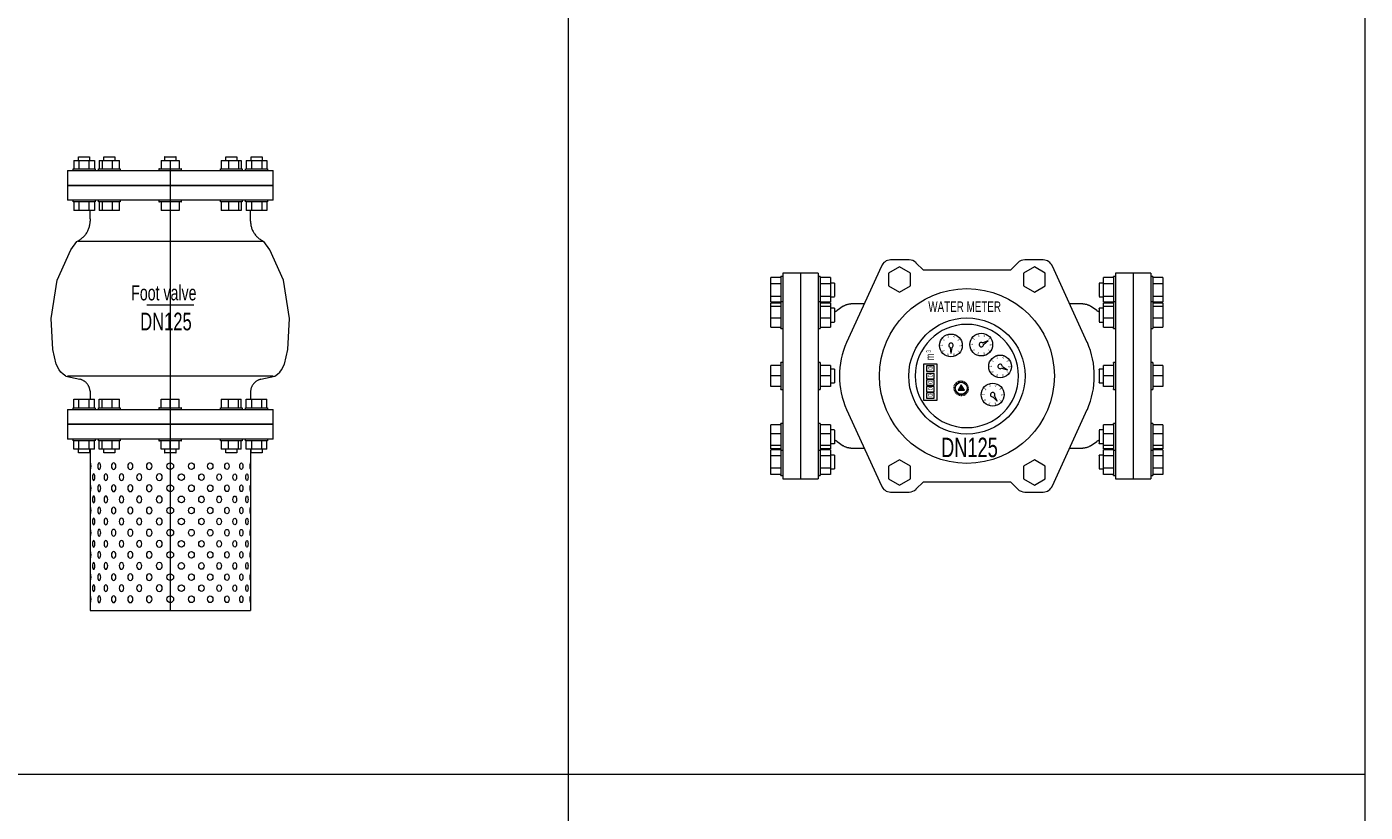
# Model space of a CAD drawing. Header units: millimetres. Extents: x 2339 to 23224, y 1509 to 18979.
# Tile 78 of 124: x 17513 to 19193, y 6161 to 7148. Entities that reach past the tile are written whole.
import ezdxf

# ---------------------------------------------------------------- set-up
doc = ezdxf.new("R2010")
doc.units = ezdxf.units.MM
doc.set_wipeout_variables(frame=1)
doc.layers.get('0').update_dxf_attribs({"lineweight": 0})
doc.styles.add('DISOCP', font='disocp.shx', dxfattribs={"width": 0.6})

# ---------------------------------------------------------------- blocks, each defined once
blk = doc.blocks.new('*U314')
blk.add_wipeout([(72.3, -275.3), (-72.3, -275.3), (-72.3, -133.3), (-82.9, -133.3), (-82.9, -130), (-87, -130), (-87, -122.5), (-87.9, -122.5), (-87.9, -120.9), (-92.5, -120.9), (-92.5, -94.2), (-87.9, -94.2), (-87.9, -92.7), (-87, -92.7), (-87, -85.1), (-72.3, -85.1), (-72.3, -77.3), (-73.9, -72.6), (-77.1, -69.1), (-81.5, -67.1), (-87.8, -65.6), (-94.1, -64.2), (-100.2, -58.6), (-102.8, -53.6), (-105.8, -40.3), (-107.3, -12.4), (-104.6, 4.8), (-101.9, 22.1), (-94.9, 37.8), (-89.6, 49.6), (-84.4, 57), (-75.8, 64), (-73.3, 69), (-72.4, 73.3), (-72.4, 85.1), (-87, 85.1), (-87, 92.7), (-87.9, 92.7), (-87.9, 94.2), (-92.5, 94.2), (-92.5, 120.9), (-87.9, 120.9), (-87.5, 122.5), (-87, 122.5), (-87, 130), (87, 130), (87, 122.5), (87.8, 122.5), (87.8, 120.9), (92.5, 120.9), (92.5, 94.2), (87.8, 94.2), (87.8, 92.7), (87, 92.7), (87, 85.1), (72.2, 85.1), (72.3, 73.8), (74.9, 65.5), (79.2, 60.3), (84.2, 57.1), (89.6, 49.6), (101.9, 22.1), (107.3, -12.4), (105.8, -40.3), (102.8, -53.6), (97.5, -61.6), (92.7, -64.2), (81.5, -67.1), (77.5, -68.8), (74.2, -72.1), (72.3, -81.2), (72.3, -85.1), (87, -85.1), (87, -92.7), (87.8, -92.7), (87.8, -94.2), (92.5, -94.2), (92.5, -120.9), (87.8, -120.9), (87.8, -122.5), (87, -122.5), (87, -130), (82.9, -130), (82.7, -133.3), (72.3, -133.3)])
for p, q in [((-82.9, 133.3), (-82.9, 130)), ((-82.7, 133.3), (-77.7, 133.3)), ((-77.7, 133.3), (-72.7, 133.3)), ((-72.5, 130), (-72.5, 133.3)), ((-60.1, 133.3), (-60.1, 130)), ((-60.1, 133.3), (-60.1, 130)), ((-60, 133.3), (-51.3, 133.3)), ((-60, 133.3), (-60, 133.3)), ((-51.3, 133.3), (-49.9, 133.3)), ((-49.8, 130), (-49.8, 133.3)), ((-5.2, 133.3), (-5.2, 130)), ((-5.2, 133.3), (5.2, 133.3)), ((-5, 133.3), (-5.2, 133.3)), ((5.2, 133.3), (5, 133.3)), ((5.2, 130), (5.2, 133.3)), ((49.7, 133.3), (49.7, 130)), ((49.9, 133.3), (51.3, 133.3)), ((51.3, 133.3), (60, 133.3)), ((60, 133.3), (60, 133.3)), ((60.1, 130), (60.1, 133.3)), ((60.1, 130), (60.1, 133.3)), ((72.5, 133.3), (72.5, 130)), ((72.7, 133.3), (77.7, 133.3)), ((77.7, 133.3), (82.7, 133.3)), ((82.9, 130), (82.9, 133.3)), ((-92.5, 120.9), (-92.5, 107.6)), ((-92.5, 120.9), (92.5, 120.9)), ((-87.9, 122.5), (-87.9, 120.9)), ((-87.5, 122.5), (-77.7, 122.5)), ((-87, 130), (-82.4, 130)), ((-87, 130), (-87, 122.5)), ((-82.4, 130), (-73, 130)), ((-82.4, 130), (-82.4, 122.5)), ((-77.7, 122.5), (-67.9, 122.5)), ((-73, 130), (-68.4, 130)), ((-73, 122.5), (-73, 130)), ((-68.4, 130), (-68.4, 122.5)), ((-67.5, 120.9), (-67.5, 122.5)), ((-65.1, 122.5), (-65.1, 120.9)), ((-65.1, 122.5), (-65.1, 120.9)), ((-64.8, 122.5), (-47.8, 122.5)), ((-64.8, 122.5), (-64.8, 122.5)), ((-64, 130), (-61.5, 130)), ((-64, 130), (-64, 122.5)), ((-61.5, 130), (-52.5, 130)), ((-61.5, 130), (-61.5, 122.5)), ((-52.5, 130), (-45.9, 130)), ((-52.5, 130), (-52.5, 122.5)), ((-47.8, 122.5), (-45.1, 122.5)), ((-45.9, 122.5), (-45.9, 130)), ((-44.8, 120.9), (-44.8, 122.5)), ((-10.2, 122.5), (-10.2, 120.9)), ((-10.2, 122.5), (10.2, 122.5)), ((-9.8, 122.5), (-10.2, 122.5)), ((-8.1, 130), (0, 130)), ((-8.1, 130), (-8.1, 122.5)), ((0, 130.2), (0, -275.3)), ((0, 130), (8.1, 130)), ((0, 130), (0, 122.5)), ((8.1, 130), (8.1, 122.5)), ((10.2, 122.5), (9.8, 122.5)), ((10.2, 120.9), (10.2, 122.5)), ((44.8, 122.5), (44.8, 120.9)), ((45.1, 122.5), (47.8, 122.5)), ((45.9, 130), (52.5, 130)), ((45.9, 130), (45.9, 122.5)), ((47.8, 122.5), (64.7, 122.5)), ((52.5, 130), (61.5, 130)), ((52.5, 130), (52.5, 122.5)), ((61.5, 130), (63.9, 130)), ((61.5, 130), (61.5, 122.5)), ((63.9, 130), (63.9, 122.5)), ((64.7, 122.5), (64.7, 122.5)), ((65.1, 120.9), (65.1, 122.5)), ((65.1, 120.9), (65.1, 122.5)), ((67.5, 122.5), (67.5, 120.9)), ((67.9, 122.5), (77.7, 122.5)), ((68.4, 130), (73, 130)), ((68.4, 130), (68.4, 122.5)), ((73, 130), (82.4, 130)), ((73, 130), (73, 122.5)), ((77.7, 122.5), (87.5, 122.5)), ((82.4, 130), (87, 130)), ((82.4, 130), (82.4, 122.5)), ((87, 130), (87, 122.5)), ((87.9, 120.9), (87.9, 122.5)), ((92.5, 107.6), (92.5, 120.9)), ((-92.5, 107.6), (-92.5, 94.2)), ((-92.5, 107.6), (92.5, 107.6)), ((92.5, 107.6), (-92.5, 107.6)), ((92.5, 94.2), (92.5, 107.6)), ((92.5, 94.2), (-92.5, 94.2)), ((-87.9, 94.2), (-87.9, 92.7)), ((-77.7, 92.7), (-87.5, 92.7)), ((-87, 92.7), (-87, 85.1)), ((-82.4, 85.1), (-87, 85.1)), ((-82.4, 92.7), (-82.4, 85.1)), ((-73, 85.1), (-82.4, 85.1)), ((-67.9, 92.7), (-77.7, 92.7)), ((-73, 85.1), (-73, 92.7)), ((-68.4, 85.1), (-73, 85.1)), ((-72.2, 77.4), (-72.2, 85.1)), ((-68.4, 92.7), (-68.4, 85.1)), ((-67.5, 92.7), (-67.5, 94.2)), ((-65.1, 94.2), (-65.1, 92.7)), ((-65.1, 94.2), (-65.1, 92.7)), ((-65, 94.3), (-65, 94.3)), ((-47.8, 92.7), (-64.8, 92.7)), ((-64.8, 92.7), (-64.8, 92.7)), ((-64, 92.7), (-64, 85.1)), ((-61.5, 85.1), (-64, 85.1)), ((-61.5, 92.7), (-61.5, 85.1)), ((-52.5, 85.1), (-61.5, 85.1)), ((-52.5, 92.7), (-52.5, 85.1)), ((-45.9, 85.1), (-52.5, 85.1)), ((-45.1, 92.7), (-47.8, 92.7)), ((-45.9, 85.1), (-45.9, 92.7)), ((-44.8, 92.7), (-44.8, 94.2)), ((-10.2, 94.2), (-10.2, 92.7)), ((-10.2, 92.7), (-9.8, 92.7)), ((10.2, 92.7), (-10.2, 92.7)), ((-8.1, 92.7), (-8.1, 85.1)), ((0, 85.1), (-8.1, 85.1)), ((0, 92.7), (0, 85.1)), ((8.1, 85.1), (0, 85.1)), ((8.1, 92.7), (8.1, 85.1)), ((9.8, 92.7), (10.2, 92.7)), ((10.2, 92.7), (10.2, 94.2)), ((44.8, 94.2), (44.8, 92.7)), ((47.8, 92.7), (45.1, 92.7)), ((45.9, 92.7), (45.9, 85.1)), ((52.5, 85.1), (45.9, 85.1)), ((64.7, 92.7), (47.8, 92.7)), ((52.5, 92.7), (52.5, 85.1)), ((61.5, 85.1), (52.5, 85.1)), ((61.5, 92.7), (61.5, 85.1)), ((63.9, 85.1), (61.5, 85.1)), ((63.9, 92.7), (63.9, 85.1)), ((64.7, 92.7), (64.7, 92.7)), ((64.9, 94.3), (64.8, 94.3)), ((65.1, 92.7), (65.1, 94.2)), ((65.1, 92.7), (65.1, 94.2)), ((67.5, 94.2), (67.5, 92.7)), ((77.7, 92.7), (67.9, 92.7)), ((68.4, 92.7), (68.4, 85.1)), ((73, 85.1), (68.4, 85.1)), ((72.2, 77.4), (72.2, 85.1)), ((73, 92.7), (73, 85.1)), ((82.4, 85.1), (73, 85.1)), ((87.5, 92.7), (77.7, 92.7)), ((82.4, 92.7), (82.4, 85.1)), ((87, 85.1), (82.4, 85.1)), ((87, 92.7), (87, 85.1)), ((87.9, 92.7), (87.9, 94.2)), ((-72.2, 77.4), (-72.2, 75.4)), ((72.2, 75.4), (72.2, 77.4)), ((0, 57), (-83.1, 57)), ((83.1, 57), (0, 57)), ((-21.1, 0), (21.1, 0)), ((-94.1, -64.2), (-81.5, -67.1)), ((0, -64.2), (-92.7, -64.2)), ((92.7, -64.2), (0, -64.2)), ((81.5, -67.1), (94.1, -64.2)), ((-72.3, -77.7), (-72.3, -85.1)), ((72.3, -77.4), (72.3, -85.1)), ((-92.5, -94.2), (-92.5, -107.6)), ((-92.5, -94.2), (92.5, -94.2)), ((-87.9, -92.7), (-87.9, -94.2)), ((-87.5, -92.7), (-77.7, -92.7)), ((-87, -85.1), (-82.4, -85.1)), ((-87, -92.7), (-87, -85.1)), ((-82.4, -85.1), (-73, -85.1)), ((-82.4, -92.7), (-82.4, -85.1)), ((-77.7, -92.7), (-67.9, -92.7)), ((-73, -85.1), (-68.4, -85.1)), ((-73, -92.7), (-73, -85.1)), ((-68.4, -92.7), (-68.4, -85.1)), ((-67.5, -94.2), (-67.5, -92.7)), ((-65.3, -94.4), (-65.2, -94.3)), ((-65.1, -92.7), (-65.1, -94.2)), ((-65.1, -92.7), (-65.1, -94.2)), ((-64.8, -92.7), (-64.8, -92.7)), ((-64.8, -92.7), (-47.8, -92.7)), ((-64, -85.1), (-61.5, -85.1)), ((-64, -92.7), (-64, -85.1)), ((-61.5, -85.1), (-52.5, -85.1)), ((-61.5, -92.7), (-61.5, -85.1)), ((-52.5, -85.1), (-45.9, -85.1)), ((-52.5, -92.7), (-52.5, -85.1)), ((-47.8, -92.7), (-45.1, -92.7)), ((-45.9, -92.7), (-45.9, -85.1)), ((-44.8, -94.2), (-44.8, -92.7)), ((-10.2, -92.7), (-10.2, -94.2)), ((-9.8, -92.7), (-10.2, -92.7)), ((-10.2, -92.7), (10.2, -92.7)), ((-8.1, -85.1), (0, -85.1)), ((-8.1, -92.7), (-8.1, -85.1)), ((0, -85.1), (8.1, -85.1)), ((0, -92.7), (0, -85.1)), ((8.1, -92.7), (8.1, -85.1)), ((10.2, -92.7), (9.8, -92.7)), ((10.2, -94.2), (10.2, -92.7)), ((44.8, -92.7), (44.8, -94.2)), ((45.1, -92.7), (47.8, -92.7)), ((45.9, -85.1), (52.5, -85.1)), ((45.9, -85.1), (45.9, -92.7)), ((47.8, -92.7), (64.7, -92.7)), ((52.5, -85.1), (61.5, -85.1)), ((52.5, -92.7), (52.5, -85.1)), ((61.5, -85.1), (63.9, -85.1)), ((61.5, -92.7), (61.5, -85.1)), ((63.9, -92.7), (63.9, -85.1)), ((64.7, -92.7), (64.7, -92.7)), ((65.1, -94.2), (65.1, -92.7)), ((65.1, -94.2), (65.1, -92.7)), ((65.4, -94.4), (65.4, -94.4)), ((67.5, -92.7), (67.5, -94.2)), ((67.9, -92.7), (77.7, -92.7)), ((68.4, -85.1), (73, -85.1)), ((68.4, -92.7), (68.4, -85.1)), ((73, -85.1), (82.4, -85.1)), ((73, -85.1), (73, -92.7)), ((77.7, -92.7), (87.5, -92.7)), ((82.4, -85.1), (87, -85.1)), ((82.4, -92.7), (82.4, -85.1)), ((87, -92.7), (87, -85.1)), ((87.9, -94.2), (87.9, -92.7)), ((92.5, -107.6), (92.5, -94.2)), ((92.5, -107.6), (-92.5, -107.6)), ((-92.5, -107.6), (-92.5, -120.9)), ((-92.5, -107.6), (92.5, -107.6)), ((92.5, -120.9), (92.5, -107.6)), ((92.5, -120.9), (-92.5, -120.9)), ((-87.9, -120.9), (-87.9, -122.5)), ((-77.7, -122.5), (-87.5, -122.5)), ((-87, -130), (-87, -122.5)), ((-82.4, -130), (-87, -130)), ((-82.9, -130), (-82.9, -133.3)), ((-82.4, -130), (-82.4, -122.5)), ((-73, -130), (-82.4, -130)), ((-67.9, -122.5), (-77.7, -122.5)), ((-73, -130), (-73, -122.5)), ((-68.4, -130), (-73, -130)), ((-72.5, -133.3), (-72.5, -130)), ((-72.3, -130), (-72.3, -275.3)), ((-68.4, -130), (-68.4, -122.5)), ((-67.5, -122.5), (-67.5, -120.9)), ((-65.1, -120.9), (-65.1, -122.5)), ((-65.1, -120.9), (-65.1, -122.5)), ((-64.8, -122.5), (-64.8, -122.5)), ((-47.8, -122.5), (-64.8, -122.5)), ((-64, -130), (-64, -122.5)), ((-61.5, -130), (-64, -130)), ((-61.5, -130), (-61.5, -122.5)), ((-52.5, -130), (-61.5, -130)), ((-60.1, -130), (-60.1, -133.3)), ((-60.1, -130), (-60.1, -133.3)), ((-52.5, -130), (-52.5, -122.5)), ((-45.9, -130), (-52.5, -130)), ((-49.8, -133.3), (-49.8, -130)), ((-45.1, -122.5), (-47.8, -122.5)), ((-45.9, -130), (-45.9, -122.5)), ((-44.8, -122.5), (-44.8, -120.9)), ((-10.2, -120.9), (-10.2, -122.5)), ((10.2, -122.5), (-10.2, -122.5)), ((-10.2, -122.5), (-9.8, -122.5)), ((-8.1, -130), (-8.1, -122.5)), ((0, -130), (-8.1, -130)), ((-5.2, -130), (-5.2, -133.3)), ((0, -130), (0, -122.5)), ((8.1, -130), (0, -130)), ((5.2, -133.3), (5.2, -130)), ((8.1, -130), (8.1, -122.5)), ((9.8, -122.5), (10.2, -122.5)), ((10.2, -122.5), (10.2, -120.9)), ((44.8, -120.9), (44.8, -122.5)), ((47.8, -122.5), (45.1, -122.5)), ((45.9, -122.5), (45.9, -130)), ((52.5, -130), (45.9, -130)), ((64.7, -122.5), (47.8, -122.5)), ((49.7, -130), (49.7, -133.3)), ((52.5, -130), (52.5, -122.5)), ((61.5, -130), (52.5, -130)), ((60.1, -133.3), (60.1, -130)), ((60.1, -133.3), (60.1, -130)), ((61.5, -130), (61.5, -122.5)), ((63.9, -130), (61.5, -130)), ((63.9, -130), (63.9, -122.5)), ((64.7, -122.5), (64.7, -122.5)), ((65.1, -122.5), (65.1, -120.9)), ((65.1, -122.5), (65.1, -120.9)), ((67.5, -120.9), (67.5, -122.5)), ((77.7, -122.5), (67.9, -122.5)), ((68.4, -130), (68.4, -122.5)), ((73, -130), (68.4, -130)), ((72.3, -130), (72.3, -275.3)), ((72.5, -130), (72.5, -133.3)), ((73, -122.5), (73, -130)), ((82.4, -130), (73, -130)), ((87.5, -122.5), (77.7, -122.5)), ((82.4, -130), (82.4, -122.5)), ((87, -130), (82.4, -130)), ((82.9, -133.3), (82.9, -130)), ((87, -130), (87, -122.5)), ((87.9, -122.5), (87.9, -120.9)), ((-77.7, -133.3), (-82.7, -133.3)), ((-72.7, -133.3), (-77.7, -133.3)), ((-60, -133.3), (-60, -133.3)), ((-51.3, -133.3), (-60, -133.3)), ((-49.9, -133.3), (-51.3, -133.3)), ((5.2, -133.3), (-5.2, -133.3)), ((-5.2, -133.3), (-5, -133.3)), ((5, -133.3), (5.2, -133.3)), ((51.3, -133.3), (49.9, -133.3)), ((60, -133.3), (51.3, -133.3)), ((60, -133.3), (60, -133.3)), ((77.7, -133.3), (72.7, -133.3)), ((82.7, -133.3), (77.7, -133.3)), ((-72.3, -275.3), (72.3, -275.3))]:
    blk.add_line(p, q)
at = {"flags": 128}
for points in [[(-64.8, 94.3), (-64.9, 94.3), (-65, 94.3), (-65, 94.3)], [(-84.3, 57), (-83.6, 57.4), (-82.9, 57.7), (-82.2, 58.1), (-81.5, 58.5), (-80.9, 59), (-80.2, 59.4), (-79.6, 59.9), (-79, 60.5), (-78.4, 61), (-77.8, 61.6), (-77.3, 62.1), (-76.8, 62.8), (-76.3, 63.4), (-75.8, 64), (-75.3, 64.7), (-74.9, 65.4), (-74.5, 66.1), (-74.2, 66.8), (-73.9, 67.5), (-73.6, 68.3), (-73.3, 69), (-73, 69.8), (-72.8, 70.6), (-72.7, 71.3), (-72.5, 72.1), (-72.4, 72.9), (-72.3, 73.7), (-72.3, 74.5), (-72.2, 75.3), (-72.2, 75.4)], [(72.2, 75.4), (72.2, 74.6), (72.3, 73.8), (72.4, 73), (72.5, 72.2), (72.6, 71.4), (72.8, 70.7), (73, 69.9), (73.2, 69.1), (73.5, 68.4), (73.8, 67.6), (74.1, 66.9), (74.5, 66.2), (74.9, 65.5), (75.3, 64.8), (75.7, 64.1), (76.2, 63.5), (76.7, 62.8), (77.2, 62.2), (77.7, 61.6), (78.3, 61.1), (78.9, 60.5), (79.5, 60), (80.1, 59.5), (80.8, 59), (81.4, 58.6), (82.1, 58.2), (82.8, 57.8), (83.5, 57.4), (84.2, 57.1), (84.3, 57)], [(-94.1, -64.2), (-96.5, -62.5), (-98.5, -60.7), (-100.2, -58.6), (-102.8, -53.6), (-105.8, -40.3), (-107.3, -12.4), (-101.9, 22.1), (-89.6, 49.6), (-84.3, 57)], [(94.1, -64.2), (96.5, -62.5), (98.5, -60.7), (100.2, -58.6), (102.8, -53.6), (105.8, -40.3), (107.3, -12.4), (101.9, 22.1), (89.6, 49.6), (84.3, 57)], [(-72.3, -77.7), (-72.3, -77.3), (-72.4, -76.8), (-72.5, -76.3), (-72.6, -75.9), (-72.7, -75.4), (-72.8, -74.9), (-73, -74.5), (-73.2, -74), (-73.4, -73.6), (-73.6, -73.2), (-73.8, -72.8), (-74.1, -72.4), (-74.3, -72), (-74.6, -71.6), (-74.9, -71.2), (-75.2, -70.8), (-75.5, -70.5), (-75.8, -70.1), (-76.2, -69.8), (-76.6, -69.5), (-76.9, -69.2), (-77.3, -68.9), (-77.7, -68.7), (-78.1, -68.4), (-78.5, -68.2), (-79, -68), (-79.4, -67.8), (-79.8, -67.6), (-80.3, -67.4), (-80.7, -67.3), (-81.2, -67.1), (-81.5, -67.1)], [(81.5, -67.1), (81, -67.2), (80.5, -67.3), (80.1, -67.5), (79.6, -67.7), (79.2, -67.8), (78.8, -68.1), (78.4, -68.3), (77.9, -68.5), (77.5, -68.8), (77.1, -69), (76.8, -69.3), (76.4, -69.6), (76, -69.9), (75.7, -70.3), (75.4, -70.6), (75.1, -71), (74.8, -71.3), (74.5, -71.7), (74.2, -72.1), (73.9, -72.5), (73.7, -72.9), (73.5, -73.4), (73.3, -73.8), (73.1, -74.2), (72.9, -74.7), (72.8, -75.1), (72.6, -75.6), (72.5, -76), (72.4, -76.5), (72.4, -77), (72.3, -77.4)], [(65.2, -94.3), (65.3, -94.3), (65.4, -94.4), (65.4, -94.4)]]:
    blk.add_lwpolyline(points, dxfattribs=at)
for centre in [(0, -145.3), (0, -165.3), (0, -185.3), (0, -205.3), (0, -225.3), (0, -245.3), (0, -265.3)]:
    blk.add_circle(centre, 3)
at = {"extrusion": (0, 0, -1)}
for centre in [(-72.3, -145.3), (-72.3, -165.3), (-72.3, -185.3), (-72.3, -205.3), (-72.3, -225.3), (-72.3, -245.3), (-72.3, -265.3)]:
    blk.add_ellipse(centre, major_axis=(0, 3), ratio=0.210604, start_param=0, end_param=3.141593, dxfattribs=at)
for centre, ratio in [((-64, -145.3), 0.462287), ((-51, -145.3), 0.665831), ((-36, -145.3), 0.786714), ((-19, -145.3), 0.863463), ((-69, -155.3), 0.33403), ((-58, -155.3), 0.544761), ((-44, -155.3), 0.671089), ((-28, -155.3), 0.787116), ((-10, -155.3), 0.934176), ((-64, -165.3), 0.462287), ((-51, -165.3), 0.665831), ((-36, -165.3), 0.786714), ((-19, -165.3), 0.863463), ((-69, -175.3), 0.33403), ((-58, -175.3), 0.544761), ((-44, -175.3), 0.671089), ((-28, -175.3), 0.787116), ((-10, -175.3), 0.934176), ((-69, -195.3), 0.33403), ((-64, -185.3), 0.462287), ((-58, -195.3), 0.544761), ((-51, -185.3), 0.665831), ((-44, -195.3), 0.671089), ((-36, -185.3), 0.786714), ((-28, -195.3), 0.787116), ((-19, -185.3), 0.863463), ((-10, -195.3), 0.934176), ((-64, -205.3), 0.462287), ((-51, -205.3), 0.665831), ((-36, -205.3), 0.786714), ((-19, -205.3), 0.863463), ((-69, -215.3), 0.33403), ((-58, -215.3), 0.544761), ((-44, -215.3), 0.671089), ((-28, -215.3), 0.787116), ((-10, -215.3), 0.934176), ((-64, -225.3), 0.462287), ((-51, -225.3), 0.665831), ((-36, -225.3), 0.786714), ((-19, -225.3), 0.863463), ((-69, -235.3), 0.33403), ((-58, -235.3), 0.544761), ((-44, -235.3), 0.671089), ((-28, -235.3), 0.787116), ((-10, -235.3), 0.934176), ((-69, -255.3), 0.33403), ((-64, -245.3), 0.462287), ((-58, -255.3), 0.544761), ((-51, -245.3), 0.665831), ((-44, -255.3), 0.671089), ((-36, -245.3), 0.786714), ((-28, -255.3), 0.787116), ((-19, -245.3), 0.863463), ((-10, -255.3), 0.934176), ((-64, -265.3), 0.462287), ((-51, -265.3), 0.665831), ((-36, -265.3), 0.786714), ((-19, -265.3), 0.863463)]:
    blk.add_ellipse(centre, major_axis=(0, 3), ratio=ratio, dxfattribs=at)
for centre, ratio in [((19, -145.3), 0.863463), ((36, -145.3), 0.786714), ((51, -145.3), 0.665831), ((64, -145.3), 0.462287), ((10, -155.3), 0.934176), ((28, -155.3), 0.787116), ((44, -155.3), 0.671089), ((58, -155.3), 0.544761), ((69, -155.3), 0.33403), ((19, -165.3), 0.863463), ((36, -165.3), 0.786714), ((51, -165.3), 0.665831), ((64, -165.3), 0.462287), ((10, -175.3), 0.934176), ((28, -175.3), 0.787116), ((44, -175.3), 0.671089), ((58, -175.3), 0.544761), ((69, -175.3), 0.33403), ((10, -195.3), 0.934176), ((19, -185.3), 0.863463), ((28, -195.3), 0.787116), ((36, -185.3), 0.786714), ((44, -195.3), 0.671089), ((51, -185.3), 0.665831), ((58, -195.3), 0.544761), ((64, -185.3), 0.462287), ((69, -195.3), 0.33403), ((19, -205.3), 0.863463), ((36, -205.3), 0.786714), ((51, -205.3), 0.665831), ((64, -205.3), 0.462287), ((10, -215.3), 0.934176), ((28, -215.3), 0.787116), ((44, -215.3), 0.671089), ((58, -215.3), 0.544761), ((69, -215.3), 0.33403), ((19, -225.3), 0.863463), ((36, -225.3), 0.786714), ((51, -225.3), 0.665831), ((64, -225.3), 0.462287), ((10, -235.3), 0.934176), ((28, -235.3), 0.787116), ((44, -235.3), 0.671089), ((58, -235.3), 0.544761), ((69, -235.3), 0.33403), ((10, -255.3), 0.934176), ((19, -245.3), 0.863463), ((28, -255.3), 0.787116), ((36, -245.3), 0.786714), ((44, -255.3), 0.671089), ((51, -245.3), 0.665831), ((58, -255.3), 0.544761), ((64, -245.3), 0.462287), ((69, -255.3), 0.33403), ((19, -265.3), 0.863463), ((36, -265.3), 0.786714), ((51, -265.3), 0.665831), ((64, -265.3), 0.462287)]:
    blk.add_ellipse(centre, major_axis=(0, 3), ratio=ratio)
for centre in [(72.3, -145.3), (72.3, -165.3), (72.3, -185.3), (72.3, -205.3), (72.3, -225.3), (72.3, -245.3), (72.3, -265.3)]:
    blk.add_ellipse(centre, major_axis=(0, 3), ratio=0.210604, start_param=0, end_param=3.141593)
at = {"style": 'DISOCP', "width": 0.7}
for s, height, p in [('Foot valve', 13.61, (-35.2, 4)), ('DN125', 15.92, (-27.1, -23))]:
    blk.add_text(s, height=height, dxfattribs=at).set_placement(p)
blk = doc.blocks.new('*U434')
blk.add_line((0, -0.9), (0, 0.9))
blk = doc.blocks.new('*U433')
at = {"lineweight": -2}
for p, rotation in [((-12.9, -11.9), 84.00000000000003), ((-12.9, -13.4), 96), ((-12.6, -10.4), 72), ((-12, -9.1), 60.00000000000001), ((-11.1, -7.9), 48.00000000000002), ((-10, -6.9), 35.99999999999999), ((-8.7, -6.1), 24), ((-7.3, -5.7), 12.00000000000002), ((-4.4, -5.7), 348.0000000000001), ((-2.9, -6.1), 336.0000000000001), ((-1.7, -6.9), 324.0000000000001), ((-0.6, -7.9), 312.0000000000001), ((0.3, -9.1), 300.0000000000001), ((0.9, -10.4), 288.0000000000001), ((1.2, -11.9), 276.0000000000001), ((1.2, -13.4), 264), ((-12.6, -14.8), 108), ((-12, -16.2), 120), ((-11.1, -17.4), 132), ((-10, -18.3), 144), ((-8.7, -19.1), 156.0000000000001), ((-7.3, -19.5), 168.0000000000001), ((-5.8, -19.7), 180), ((-4.4, -19.5), 192), ((-2.9, -19.1), 204), ((-1.7, -18.3), 216), ((-0.6, -17.4), 228), ((0.3, -16.2), 240), ((0.9, -14.8), 252.0000000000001)]:
    blk.add_blockref('*U434', p, dxfattribs=dict(at, rotation=rotation))
blk.add_blockref('*U434', (-5.8, -5.5), dxfattribs=at)
blk = doc.blocks.new('*U430')
h = blk.add_hatch(color=256)
h.dxf.hatch_style = 1
h.paths.add_polyline_path([(-2.6, -14.5), (-5.8, -8.9), (-9, -14.5)])
for p, q in [((-87.4, 112.2), (-123, 34.2)), ((-68.9, 111.5), (-80.1, 105)), ((-59.1, 118.7), (-78, 118.7)), ((-57.7, 105), (-68.9, 111.5)), ((-44.4, 108.1), (-52.1, 115.8)), ((52.1, 115.8), (44.4, 108.1)), ((68.9, 111.5), (57.7, 105)), ((78, 118.7), (59.1, 118.7)), ((80.1, 105), (68.9, 111.5)), ((123, 34.2), (87.4, 112.2)), ((-200.4, 94.3), (-200.4, 100.6)), ((-190.1, 100.6), (-200.4, 100.6)), ((-188, 101.7), (-190.1, 101.7)), ((-170, 105), (-188, 105)), ((-152, 105), (-170, 105)), ((-149.9, 101.7), (-152, 101.7)), ((-139.6, 100.6), (-149.9, 100.6)), ((-139.6, 100.6), (-139.6, 94.3)), ((-80.1, 105), (-80.1, 92.1)), ((-57.7, 92.1), (-57.7, 105)), ((44.4, 108.1), (-44.4, 108.1)), ((57.7, 105), (57.7, 92.1)), ((80.1, 92.1), (80.1, 105)), ((139.6, 94.3), (139.6, 100.6)), ((149.9, 100.6), (139.6, 100.6)), ((152, 101.7), (149.9, 101.7)), ((170, 105), (152, 105)), ((188, 105), (170, 105)), ((190.1, 101.7), (188, 101.7)), ((200.4, 100.6), (190.1, 100.6)), ((200.4, 100.6), (200.4, 94.3)), ((-200.4, 81.7), (-200.4, 94.3)), ((-190.1, 94.3), (-200.4, 94.3)), ((-139.6, 94.3), (-149.9, 94.3)), ((-135.2, 95), (-139.6, 95)), ((-139.6, 94.3), (-139.6, 81.7)), ((-80.1, 92.1), (-68.9, 85.6)), ((-68.9, 85.6), (-57.7, 92.1)), ((57.7, 92.1), (68.9, 85.6)), ((68.9, 85.6), (80.1, 92.1)), ((139.6, 95), (135.2, 95)), ((139.6, 81.7), (139.6, 94.3)), ((149.9, 94.3), (139.6, 94.3)), ((200.4, 94.3), (190.1, 94.3)), ((200.4, 94.3), (200.4, 81.7)), ((-200.4, 75.4), (-200.4, 81.7)), ((-200.4, 81.7), (-190.1, 81.7)), ((-190.1, 75.4), (-200.4, 75.4)), ((-200.4, 71.1), (-200.4, 74.4)), ((-190.1, 74.4), (-200.4, 74.4)), ((-200.4, 59), (-200.4, 71.1)), ((-190.1, 71.1), (-200.4, 71.1)), ((-188, 76), (-190.1, 76)), ((-149.9, 76), (-152, 76)), ((-149.9, 81.7), (-139.6, 81.7)), ((-139.6, 75.4), (-149.9, 75.4)), ((-139.6, 74.4), (-149.9, 74.4)), ((-139.6, 71.1), (-149.9, 71.1)), ((-139.6, 81.7), (-139.6, 75.4)), ((-139.6, 81), (-135.2, 81)), ((-139.6, 74.4), (-139.6, 71.1)), ((-139.6, 71.1), (-139.6, 59)), ((-135.2, 69.2), (-139.6, 69.2)), ((-135.2, 69.2), (-139.6, 69.2)), ((-126.4, 71.3), (-132.7, 66.9)), ((-104.9, 73.8), (-118.5, 73.8)), ((118.5, 73.8), (104.9, 73.8)), ((132.7, 66.9), (126.4, 71.3)), ((135.2, 81), (139.6, 81)), ((139.6, 69.2), (135.2, 69.2)), ((139.6, 69.2), (135.2, 69.2)), ((139.6, 75.4), (139.6, 81.7)), ((139.6, 81.7), (149.9, 81.7)), ((149.9, 75.4), (139.6, 75.4)), ((139.6, 71.1), (139.6, 74.4)), ((149.9, 74.4), (139.6, 74.4)), ((139.6, 59), (139.6, 71.1)), ((149.9, 71.1), (139.6, 71.1)), ((152, 76), (149.9, 76)), ((190.1, 76), (188, 76)), ((190.1, 81.7), (200.4, 81.7)), ((200.4, 75.4), (190.1, 75.4)), ((200.4, 74.4), (190.1, 74.4)), ((200.4, 71.1), (190.1, 71.1)), ((200.4, 81.7), (200.4, 75.4)), ((200.4, 74.4), (200.4, 71.1)), ((200.4, 71.1), (200.4, 59)), ((-200.4, 50), (-200.4, 59)), ((-190.1, 59), (-200.4, 59)), ((-139.6, 59), (-149.9, 59)), ((-139.6, 59), (-139.6, 50)), ((-139.6, 55.2), (-135.2, 55.2)), ((135.2, 55.2), (139.6, 55.2)), ((139.6, 50), (139.6, 59)), ((149.9, 59), (139.6, 59)), ((200.4, 59), (190.1, 59)), ((200.4, 59), (200.4, 50)), ((-200.4, 50), (-190.1, 50)), ((-190.1, 48.5), (-188, 48.5)), ((-152, 48.5), (-149.9, 48.5)), ((-149.9, 50), (-139.6, 50)), ((139.6, 50), (149.9, 50)), ((149.9, 48.5), (152, 48.5)), ((188, 48.5), (190.1, 48.5)), ((190.1, 50), (200.4, 50)), ((-17.3, 29.2), (-16.3, 23.1)), ((-15.3, 29.2), (-16.3, 23.1)), ((16, 34), (21.8, 36.2)), ((17, 32.3), (21.8, 36.2)), ((-188, 13.7), (-190.1, 13.7)), ((-149.9, 13.7), (-152, 13.7)), ((152, 13.7), (149.9, 13.7)), ((190.1, 13.7), (188, 13.7)), ((-200.4, 0), (-200.4, 10.9)), ((-190.1, 10.9), (-200.4, 10.9)), ((-139.6, 10.9), (-149.9, 10.9)), ((-139.6, 10.9), (-139.6, 0)), ((-135.2, 7), (-139.6, 7)), ((35.4, 8), (41.3, 6.3)), ((36.2, 9.8), (41.3, 6.3)), ((139.6, 7), (135.2, 7)), ((139.6, 0), (139.6, 10.9)), ((149.9, 10.9), (139.6, 10.9)), ((139.6, -10.9), (139.6, 0)), ((149.9, 0), (139.6, 0)), ((200.4, 10.9), (190.1, 10.9)), ((200.4, 0), (190.1, 0)), ((200.4, 10.9), (200.4, 0)), ((200.4, 0), (200.4, -10.9)), ((-200.4, -10.9), (-200.4, 0)), ((-190.1, 0), (-200.4, 0)), ((-190.1, -10.9), (-200.4, -10.9)), ((-139.6, 0), (-149.9, 0)), ((-139.6, -10.9), (-149.9, -10.9)), ((-139.6, 0), (-139.6, -10.9)), ((-139.6, -7), (-135.2, -7)), ((-5.8, -8.9), (-9, -14.5)), ((-2.6, -14.5), (-5.8, -8.9)), ((135.2, -7), (139.6, -7)), ((149.9, -10.9), (139.6, -10.9)), ((200.4, -10.9), (190.1, -10.9)), ((-190.1, -13.7), (-188, -13.7)), ((-152, -13.7), (-149.9, -13.7)), ((-9, -14.5), (-2.6, -14.5)), ((26.6, -21.3), (31, -25.8)), ((28.3, -20.2), (31, -25.8)), ((149.9, -13.7), (152, -13.7)), ((188, -13.7), (190.1, -13.7)), ((-123, -34.2), (-87.4, -112.2)), ((87.4, -112.2), (123, -34.2)), ((-200.4, -59), (-200.4, -50)), ((-190.1, -50), (-200.4, -50)), ((-188, -48.5), (-190.1, -48.5)), ((-149.9, -48.5), (-152, -48.5)), ((-139.6, -50), (-149.7, -50)), ((-139.6, -50), (-139.6, -59)), ((139.6, -59), (139.6, -50)), ((149.9, -50), (139.6, -50)), ((152, -48.5), (149.9, -48.5)), ((190.1, -48.5), (188, -48.5)), ((200.4, -50), (190.1, -50)), ((200.4, -50), (200.4, -59)), ((-200.4, -71.1), (-200.4, -59)), ((-190.1, -59), (-200.4, -59)), ((-139.6, -59), (-149.7, -59)), ((-135.2, -55.2), (-139.6, -55.2)), ((-139.6, -59), (-139.6, -71.1)), ((-132.7, -66.9), (-126.4, -71.3)), ((126.4, -71.3), (132.7, -66.9)), ((139.6, -55.2), (135.2, -55.2)), ((139.6, -71.1), (139.6, -59)), ((149.9, -59), (139.6, -59)), ((200.4, -59), (190.1, -59)), ((200.4, -59), (200.4, -71.1)), ((-200.4, -74.4), (-200.4, -71.1)), ((-190.1, -71.1), (-200.4, -71.1)), ((-190.1, -74.4), (-200.4, -74.4)), ((-200.4, -81.7), (-200.4, -75.4)), ((-190.1, -75.4), (-200.4, -75.4)), ((-200.4, -94.3), (-200.4, -81.7)), ((-190.1, -81.7), (-200.4, -81.7)), ((-190.1, -76), (-188, -76)), ((-152, -76), (-149.9, -76)), ((-139.6, -71.1), (-149.9, -71.1)), ((-139.6, -74.4), (-149.9, -74.4)), ((-139.6, -75.4), (-149.9, -75.4)), ((-139.6, -81.7), (-149.9, -81.7)), ((-139.6, -69.2), (-135.2, -69.2)), ((-139.6, -69.2), (-135.2, -69.2)), ((-139.6, -71.1), (-139.6, -74.4)), ((-139.6, -75.4), (-139.6, -81.7)), ((-135.2, -81), (-139.6, -81)), ((-139.6, -81.7), (-139.6, -94.3)), ((-118.5, -73.8), (-104.9, -73.8)), ((104.9, -73.8), (118.5, -73.8)), ((135.2, -69.2), (139.6, -69.2)), ((135.2, -69.2), (139.6, -69.2)), ((139.6, -81), (135.2, -81)), ((139.6, -74.4), (139.6, -71.1)), ((149.9, -71.1), (139.6, -71.1)), ((149.9, -74.4), (139.6, -74.4)), ((139.6, -81.7), (139.6, -75.4)), ((149.9, -75.4), (139.6, -75.4)), ((139.6, -94.3), (139.6, -81.7)), ((149.9, -81.7), (139.6, -81.7)), ((149.9, -76), (152, -76)), ((188, -76), (190.1, -76)), ((200.4, -71.1), (190.1, -71.1)), ((200.4, -74.4), (190.1, -74.4)), ((200.4, -75.4), (190.1, -75.4)), ((200.4, -81.7), (190.1, -81.7)), ((200.4, -71.1), (200.4, -74.4)), ((200.4, -75.4), (200.4, -81.7)), ((200.4, -81.7), (200.4, -94.3)), ((-200.4, -100.6), (-200.4, -94.3)), ((-190.1, -94.3), (-200.4, -94.3)), ((-139.6, -94.3), (-149.9, -94.3)), ((-139.6, -94.3), (-139.6, -100.6)), ((-139.6, -95), (-135.2, -95)), ((-68.9, -85.6), (-80.1, -92.1)), ((-80.1, -92.1), (-80.1, -105)), ((-57.7, -92.1), (-68.9, -85.6)), ((-57.7, -105), (-57.7, -92.1)), ((68.9, -85.6), (57.7, -92.1)), ((57.7, -92.1), (57.7, -105)), ((80.1, -92.1), (68.9, -85.6)), ((80.1, -105), (80.1, -92.1)), ((135.2, -95), (139.6, -95)), ((139.6, -100.6), (139.6, -94.3)), ((149.9, -94.3), (139.6, -94.3)), ((200.4, -94.3), (190.1, -94.3)), ((200.4, -94.3), (200.4, -100.6)), ((-190.1, -100.6), (-200.4, -100.6)), ((-190.1, -101.7), (-188, -101.7)), ((-188, -105), (-170, -105)), ((-170, -105), (-152, -105)), ((-152, -101.7), (-149.9, -101.7)), ((-139.6, -100.6), (-149.9, -100.6)), ((-80.1, -105), (-68.9, -111.5)), ((-68.9, -111.5), (-57.7, -105)), ((-52.1, -115.8), (-44.4, -108.1)), ((-44.4, -108.1), (44.4, -108.1)), ((44.4, -108.1), (52.1, -115.8)), ((57.7, -105), (68.9, -111.5)), ((68.9, -111.5), (80.1, -105)), ((149.9, -100.6), (139.6, -100.6)), ((149.9, -101.7), (152, -101.7)), ((152, -105), (170, -105)), ((170, -105), (188, -105)), ((188, -101.7), (190.1, -101.7)), ((200.4, -100.6), (190.1, -100.6)), ((-78, -118.7), (-59.1, -118.7)), ((59.1, -118.7), (78, -118.7))]:
    blk.add_line(p, q)
at = {"flags": 128}
for points in [[(-126.4, 71.3), (-126, 71.6), (-125.5, 71.9), (-125, 72.2), (-124.5, 72.4), (-124, 72.7), (-123.5, 72.9), (-123, 73.1), (-122.5, 73.2), (-121.9, 73.4), (-121.4, 73.5), (-120.9, 73.6), (-120.3, 73.7), (-119.8, 73.8), (-119.2, 73.8), (-118.7, 73.8), (-118.5, 73.8)], [(118.5, 73.8), (119.1, 73.8), (119.6, 73.8), (120.2, 73.7), (120.7, 73.6), (121.3, 73.5), (121.8, 73.4), (122.3, 73.3), (122.9, 73.1), (123.4, 72.9), (123.9, 72.7), (124.4, 72.5), (124.9, 72.3), (125.4, 72), (125.9, 71.7), (126.3, 71.4), (126.4, 71.3)], [(-135.2, 66), (-134.9, 66), (-134.7, 66.1), (-134.5, 66.1), (-134.3, 66.2), (-134.1, 66.2), (-133.9, 66.3), (-133.7, 66.4), (-133.5, 66.5), (-133.3, 66.6), (-133.1, 66.7), (-132.9, 66.8), (-132.7, 66.9), (-132.7, 66.9)], [(132.7, 66.9), (132.9, 66.8), (133.1, 66.7), (133.3, 66.6), (133.5, 66.5), (133.7, 66.4), (133.9, 66.3), (134.1, 66.2), (134.3, 66.2), (134.5, 66.1), (134.7, 66.1), (134.9, 66), (135.1, 66)], [(-132.7, -66.9), (-132.9, -66.8), (-133.1, -66.7), (-133.3, -66.6), (-133.5, -66.5), (-133.7, -66.4), (-133.9, -66.3), (-134.1, -66.2), (-134.3, -66.2), (-134.5, -66.1), (-134.7, -66.1), (-134.9, -66), (-135.1, -66)], [(135.2, -66), (134.9, -66), (134.7, -66.1), (134.5, -66.1), (134.3, -66.2), (134.1, -66.2), (133.9, -66.3), (133.7, -66.4), (133.5, -66.5), (133.3, -66.6), (133.1, -66.7), (132.9, -66.8), (132.7, -66.9), (132.7, -66.9)], [(-118.5, -73.8), (-119.1, -73.8), (-119.6, -73.8), (-120.2, -73.7), (-120.7, -73.6), (-121.3, -73.5), (-121.8, -73.4), (-122.3, -73.3), (-122.9, -73.1), (-123.4, -72.9), (-123.9, -72.7), (-124.4, -72.5), (-124.9, -72.3), (-125.4, -72), (-125.9, -71.7), (-126.3, -71.4), (-126.4, -71.3)], [(126.4, -71.3), (126, -71.6), (125.5, -71.9), (125, -72.2), (124.5, -72.4), (124, -72.7), (123.5, -72.9), (123, -73.1), (122.5, -73.2), (122, -73.4), (121.4, -73.5), (120.9, -73.6), (120.3, -73.7), (119.8, -73.8), (119.2, -73.8), (118.7, -73.8), (118.5, -73.8)]]:
    blk.add_lwpolyline(points, dxfattribs=at)
for points in [[(-30.7, -24.9), (-44.2, -24.9), (-44.2, 12.5), (-30.7, 12.5)], [(-41.2, 4.9), (-33.6, 4.9), (-33.6, 10.4), (-41.2, 10.4)], [(-41.2, -2.9), (-33.6, -2.9), (-33.6, 2.6), (-41.2, 2.6)], [(-41.2, -9.5), (-33.6, -9.5), (-33.6, -4), (-41.2, -4)], [(-41.2, -16.1), (-33.6, -16.1), (-33.6, -10.6), (-41.2, -10.6)], [(-41.2, -22.7), (-33.6, -22.7), (-33.6, -17.2), (-41.2, -17.2)]]:
    blk.add_lwpolyline(points, close=True)
for centre, radius in [((0, 0), 89.4), ((0, 0), 59.4), ((-16.3, 31.3), 11.6), ((14.7, 32.1), 11.6), ((33.9, 9.8), 11.6), ((-5.8, -12.6), 6.14), ((26.3, -19.1), 11.6)]:
    blk.add_circle(centre, radius)
for centre, radius, start, end in [((-78, 108.7), 10, 90.0001, 160.0001), ((-59.1, 108.7), 10, 45.0001, 90.0001), ((59.1, 108.7), 10, 90.0001, 135.0001), ((78, 108.7), 10, 20.0001, 90.0001), ((0, 0), 52.8, 0.0001, 180.0001), ((-44.1, 0), 86.1, 156.5824, 203.4178), ((-16.3, 31.3), 2.31, 293.3815, 244.5788), ((14.7, 32.1), 2.31, 53.3815, 4.5788), ((44.1, 0), 86.1, 336.5824, 23.4178), ((0, 0), 52.8, 180.0001, 0.0001), ((33.9, 9.8), 2.31, 358.3815, 309.5788), ((26.3, -19.1), 2.31, 328.3815, 279.5788), ((-78, -108.7), 10, 200.0001, 270.0001), ((-59.1, -108.7), 10, 270.0001, 315.0001), ((59.1, -108.7), 10, 225.0001, 270.0001), ((78, -108.7), 10, 270.0001, 340.0001)]:
    blk.add_arc(centre, radius, start, end)
for centre, major_axis, start_param, end_param in [((-190.1, 88), (0, 13.7), 6.021385, 7.853982), ((-188, 0), (0, 105), 6.283185, 7.853982), ((-170, 0), (0, 105), 6.283185, 7.853982), ((-170, 0), (0, 105), 6.283185, 7.853982), ((-152, 0), (0, 105), 6.283185, 7.853982), ((-149.9, 88), (0, 13.7), 6.021385, 7.853982), ((149.9, 88), (0, 13.7), 6.021385, 7.853982), ((152, 0), (0, 105), 6.283185, 7.853982), ((170, 0), (0, 105), 6.283185, 7.853982), ((170, 0), (0, 105), 6.283185, 7.853982), ((188, 0), (0, 105), 6.283185, 7.853982), ((190.1, 88), (0, 13.7), 6.021385, 7.853982), ((-190.1, 88), (0, 13.7), 1.570796, 2.737619), ((-149.9, 88), (0, 13.7), 1.570796, 2.737619), ((-135.2, 88), (0, 7.01), 6.021385, 7.853982), ((-135.2, 88), (0, 7.01), 1.570796, 3.403391), ((135.2, 88), (0, 7.01), 6.021385, 7.853982), ((135.2, 88), (0, 7.01), 1.570796, 3.403391), ((149.9, 88), (0, 13.7), 1.570796, 2.737619), ((190.1, 88), (0, 13.7), 1.570796, 2.737619), ((-190.1, 62.2), (0, 13.7), 6.021385, 8.639379), ((-149.9, 62.2), (0, 13.7), 6.021385, 8.639379), ((-135.2, 62.2), (0, 7.01), 6.021385, 8.639379), ((-135.2, 62.2), (0, 7.01), 6.021385, 6.544984), ((135.2, 62.2), (0, 7.01), 6.021385, 8.639379), ((135.2, 62.2), (0, 7.01), 6.021385, 6.544984), ((149.9, 62.2), (0, 13.7), 6.021385, 8.639379), ((190.1, 62.2), (0, 13.7), 6.021385, 8.639379), ((-135.2, 62.2), (0, 7.01), 2.356194, 3.403391), ((135.2, 62.2), (0, 7.01), 2.356194, 3.403391), ((-190.1, 62.2), (0, 13.7), 2.356194, 3.403391), ((-149.9, 62.2), (0, 13.7), 2.356194, 3.403391), ((149.9, 62.2), (0, 13.7), 2.356194, 3.403391), ((190.1, 62.2), (0, 13.7), 2.356194, 3.403391), ((-190.1, 0), (0, 13.7), 6.021385, 6.283185), ((-190.1, 0), (0, 13.7), 6.283185, 9.424777), ((-149.9, 0), (0, 13.7), 6.283185, 9.424777), ((-149.9, 0), (0, 13.7), 6.021385, 6.283185), ((149.9, 0), (0, 13.7), 6.021385, 6.283185), ((149.9, 0), (0, 13.7), 6.283185, 9.424777), ((190.1, 0), (0, 13.7), 6.283185, 9.424777), ((190.1, 0), (0, 13.7), 6.021385, 6.283185), ((-135.2, 0), (0, 7.01), 6.283185, 9.424777), ((-135.2, 0), (0, 7.01), 6.021385, 6.283185), ((135.2, 0), (0, 7.01), 6.021385, 6.283185), ((135.2, 0), (0, 7.01), 6.283185, 9.424777), ((152, 0), (0, 105), 1.570796, 3.141592), ((170, 0), (0, 105), 1.570796, 3.141592), ((170, 0), (0, 105), 1.570796, 3.141592), ((188, 0), (0, 105), 1.570796, 3.141592), ((-190.1, 0), (0, 13.7), 3.141592, 3.403391), ((-188, 0), (0, 105), 1.570796, 3.141592), ((-170, 0), (0, 105), 1.570796, 3.141592), ((-170, 0), (0, 105), 1.570796, 3.141592), ((-152, 0), (0, 105), 1.570796, 3.141592), ((-149.9, 0), (0, 13.7), 3.141592, 3.403391), ((-135.2, 0), (0, 7.01), 3.141592, 3.403391), ((135.2, 0), (0, 7.01), 3.141592, 3.403391), ((149.9, 0), (0, 13.7), 3.141592, 3.403391), ((190.1, 0), (0, 13.7), 3.141592, 3.403391), ((-190.1, -62.2), (0, 13.7), 6.021385, 7.068583), ((-190.1, -62.2), (0, 13.7), 0.785398, 3.403391), ((-149.9, -62.2), (0, 13.7), 6.021385, 7.068583), ((-149.9, -62.2), (0, 13.7), 0.785398, 3.403391), ((149.9, -62.2), (0, 13.7), 6.021385, 7.068583), ((149.9, -62.2), (0, 13.7), 0.785398, 3.403391), ((190.1, -62.2), (0, 13.7), 6.021385, 7.068583), ((190.1, -62.2), (0, 13.7), 0.785398, 3.403391), ((-135.2, -62.2), (0, 7.01), 6.021385, 7.068583), ((-135.2, -62.2), (0, 7.01), 0.785398, 3.403391), ((135.2, -62.2), (0, 7.01), 6.021385, 7.068583), ((135.2, -62.2), (0, 7.01), 0.785398, 3.403391), ((-190.1, -88), (0, 13.7), 0.403972, 1.570796), ((-149.9, -88), (0, 13.7), 0.403972, 1.570796), ((-135.2, -62.2), (0, 7.01), 2.879793, 3.403391), ((-135.2, -88), (0, 7.01), 6.021385, 7.853982), ((135.2, -62.2), (0, 7.01), 2.879793, 3.403391), ((135.2, -88), (0, 7.01), 6.021385, 7.853982), ((149.9, -88), (0, 13.7), 0.403972, 1.570796), ((190.1, -88), (0, 13.7), 0.403972, 1.570796), ((-190.1, -88), (0, 13.7), 1.570796, 3.403391), ((-149.9, -88), (0, 13.7), 1.570796, 3.403391), ((-135.2, -88), (0, 7.01), 1.570796, 3.403391), ((135.2, -88), (0, 7.01), 1.570796, 3.403391), ((149.9, -88), (0, 13.7), 1.570796, 3.403391), ((190.1, -88), (0, 13.7), 1.570796, 3.403391)]:
    blk.add_ellipse(centre, major_axis=major_axis, ratio=0.000004, start_param=start_param, end_param=end_param)
blk.add_blockref('*U433', (0, 0))
at = {"style": 'DISOCP', "width": 0.7}
for s, height, p in [('WATER METER', 10.747, (-39.5, 65.5)), ('DN125', 19.9, (-26.4, -83))]:
    blk.add_text(s, height=height, dxfattribs=at).set_placement(p)
for s, height, rotation, p in [('3', 2.57, 18, (-19.6, 39.1)), ('4', 2.57, 342, (-14.4, 39.5)), ('3', 2.57, 18, (11.4, 39.9)), ('4', 2.57, 342, (16.6, 40.3)), ('1', 2.57, 90, (-24.7, 30.6)), ('2', 2.57, 54, (-23.6, 35.7)), ('5', 2.57, 306, (-9.9, 36.8)), ('6', 2.57, 270, (-7.9, 32)), ('1', 2.57, 90, (6.3, 31.4)), ('2', 2.57, 54, (7.5, 36.4)), ('0', 2.57, 126, (8.3, 26.5)), ('5', 2.57, 306, (21.1, 37.6)), ('6', 2.57, 270, (23.1, 32.8)), ('3', 4.29, 90, (-37.1, 23.8)), ('m', 8.58, 90, (-33.6, 16.1)), ('0', 2.57, 126, (-22.7, 25.7)), ('9', 2.57, 162, (-18.2, 23)), ('8', 2.57, 198, (-13, 23.5)), ('7', 2.57, 234, (-9.1, 26.9)), ('9', 2.57, 162, (12.8, 23.8)), ('8', 2.57, 198, (18, 24.3)), ('7', 2.57, 234, (21.9, 27.7)), ('2', 2.57, 54, (26.7, 14.2)), ('3', 2.57, 18, (30.6, 17.6)), ('4', 2.57, 342, (35.8, 18)), ('5', 2.57, 306, (40.3, 15.3)), ('0', 4.94, 90, (-34.9, 6.5)), ('0', 4.94, 90, (-34.9, -1.4)), (',', 4.29, 90, (-33.6, 3.6)), ('1', 2.57, 90, (25.5, 9.1)), ('0', 2.57, 126, (27.5, 4.2)), ('9', 2.57, 162, (32, 1.5)), ('8', 2.57, 198, (37.2, 2)), ('7', 2.57, 234, (41.1, 5.4)), ('6', 2.57, 270, (42.3, 10.5)), ('0', 4.94, 90, (-34.9, -8)), ('0', 4.94, 90, (-34.9, -14.6)), ('2', 2.57, 54, (19, -14.7)), ('3', 2.57, 18, (23, -11.3)), ('4', 2.57, 342, (28.2, -10.8)), ('5', 2.57, 306, (32.6, -13.5)), ('0', 4.94, 90, (-34.9, -21.2)), ('1', 2.57, 90, (17.8, -19.8)), ('0', 2.57, 126, (19.9, -24.6)), ('9', 2.57, 162, (24.3, -27.3)), ('8', 2.57, 198, (29.5, -26.9)), ('7', 2.57, 234, (33.5, -23.4)), ('6', 2.57, 270, (34.7, -18.3))]:
    blk.add_text(s, height=height, rotation=rotation, dxfattribs=at).set_placement(p)

msp = doc.modelspace()

# ---------------------------------------------------------------- linework, layer by layer
for p, q in [((18193.1, 1508.9), (18193.1, 16868.4)), ((19193.1, 1508.9), (19193.1, 16868.4)), ((2339.1, 6208.9), (19193.1, 6208.9))]:
    msp.add_line(p, q)

# ---------------------------------------------------------------- block references
at = {"xscale": 1.393986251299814, "yscale": 1.393986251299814, "zscale": 1.393986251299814}
msp.add_blockref('*U314', (17693.1, 6798.3), dxfattribs=at)
at = {"xscale": 1.228131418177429, "yscale": 1.228131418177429, "zscale": 1.228131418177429, "rotation": 359.9998315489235}
msp.add_blockref('*U430', (18693.1, 6708.9), dxfattribs=at)

doc.saveas('drawing.dxf')
